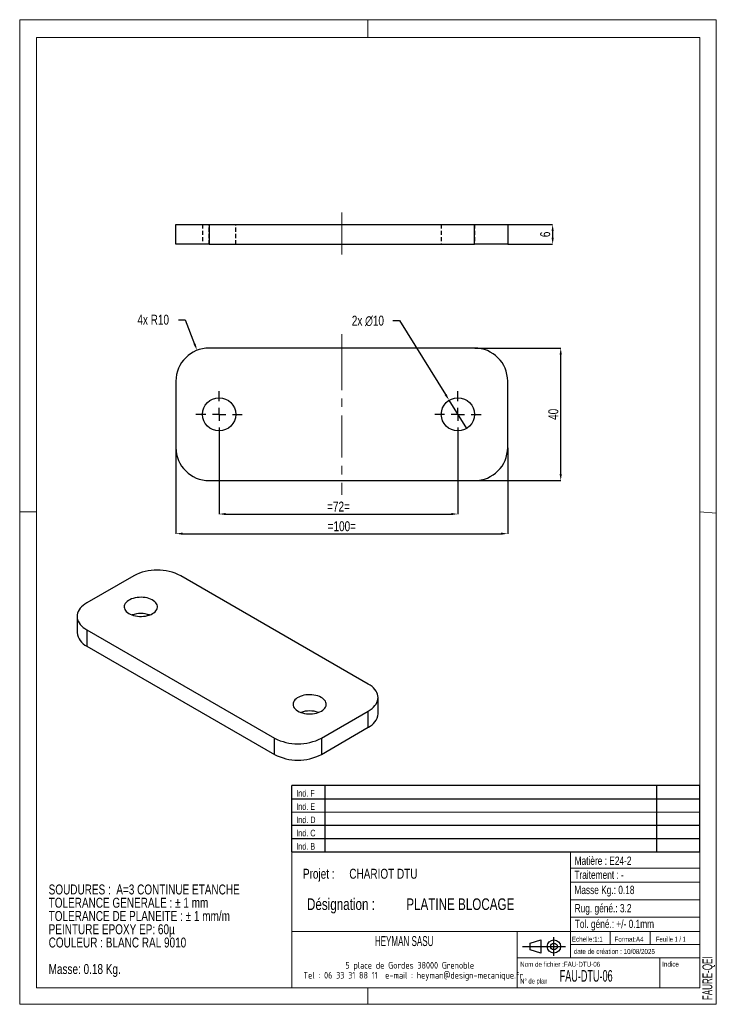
# Model space of a CAD drawing. Header units: millimetres. Extents: x 0 to 210, y 0 to 297.
import ezdxf

# ---------------------------------------------------------------- set-up
doc = ezdxf.new("R2010")
doc.units = ezdxf.units.MM
doc.header["$PDSIZE"] = -1
doc.linetypes.add('CENTERX2', pattern=[20.32, 12.7, -2.54, 2.54, -2.54])
doc.linetypes.add('HIDDEN', pattern=[1.905, 1.27, -0.635])
for name, color, linetype in [('COTES', 1, 'Continuous'), ('NOTES', 6, 'Continuous'), ('TRAIT-MIXTES', 3, 'CENTERX2'), ('TRAIT-TIRET', 2, 'HIDDEN')]:
    doc.layers.add(name, color=color, linetype=linetype)
doc.layers.add('TRAIT-FORT', color=4, linetype='Continuous', lineweight=25)
doc.styles.add('SLDTEXTSTYLE0', font='TXT', dxfattribs={"width": 0.75})
doc.styles.add('SLDTEXTSTYLE1', font='TXT', dxfattribs={"width": 0.605})
doc.styles.add('SLDTEXTSTYLE2', font='TXT', dxfattribs={"width": 0.692308})
doc.styles.add('SLDTEXTSTYLE3', font='TXT', dxfattribs={"width": 0.7})
doc.styles.add('SLDTEXTSTYLE4', font='TXT', dxfattribs={"width": 0.585018})
doc.styles.add('SLDTEXTSTYLE5', font='ISOCP3', dxfattribs={"width": 0.96})
doc.dimstyles.new('SLDDIMSTYLE0', dxfattribs={"dimtxt": 3, "dimasz": 2, "dimexe": 0, "dimexo": 0.0625, "dimgap": 0.75, "dimtad": 1, "dimdec": 0, "dimrnd": 1e-09, "dimzin": 12, "dimdsep": 46, "dimtxsty": 'SLDTEXTSTYLE0', "dimsah": 1, "dimcen": 0.09, "dimadec": 0, "dimazin": 3, "dimtfac": 1, "dimtdec": 0, "dimtofl": 0, "dimtmove": 0, "dimatfit": 3, "dimfxl": 1, "dimfrac": 2, "dimtolj": 1, "dimtzin": 12, "dimarcsym": 0})
doc.dimstyles.new('SLDDIMSTYLE1', dxfattribs={"dimtxt": 3, "dimasz": 2, "dimexe": 0, "dimexo": 0.0625, "dimgap": 0.75, "dimtad": 0, "dimtih": 1, "dimtoh": 1, "dimdec": 0, "dimrnd": 1e-09, "dimzin": 12, "dimdsep": 46, "dimtxsty": 'SLDTEXTSTYLE0', "dimblk1": 'NONE', "dimsah": 1, "dimcen": 0, "dimadec": 0, "dimazin": 3, "dimtfac": 1, "dimtdec": 0, "dimtmove": 0, "dimatfit": 3, "dimldrblk": 'NONE', "dimfxl": 1, "dimfrac": 2, "dimtolj": 1, "dimtzin": 12, "dimarcsym": 0})
doc.dimstyles.new('SLDDIMSTYLE2', dxfattribs={"dimtxt": 3, "dimasz": 2, "dimexe": 0, "dimexo": 0.0625, "dimgap": 0.75, "dimtad": 0, "dimtih": 1, "dimtoh": 1, "dimdec": 0, "dimrnd": 1e-09, "dimzin": 12, "dimdsep": 46, "dimtxsty": 'SLDTEXTSTYLE0', "dimsah": 1, "dimcen": 0, "dimadec": 0, "dimazin": 3, "dimtfac": 1, "dimtdec": 0, "dimtofl": 0, "dimtmove": 0, "dimatfit": 3, "dimfxl": 1, "dimfrac": 2, "dimtolj": 1, "dimtzin": 12, "dimarcsym": 0})
doc.dimstyles.new('SLDDIMSTYLE3', dxfattribs={"dimtxt": 3, "dimasz": 2, "dimexe": 0, "dimexo": 0.0625, "dimgap": 0.75, "dimtad": 1, "dimdec": 0, "dimrnd": 1e-09, "dimzin": 12, "dimdsep": 46, "dimtxsty": 'SLDTEXTSTYLE0', "dimsah": 1, "dimcen": 0.09, "dimadec": 0, "dimazin": 3, "dimtfac": 1, "dimtdec": 0, "dimtmove": 0, "dimatfit": 0, "dimfxl": 1, "dimfrac": 2, "dimtolj": 1, "dimtzin": 12, "dimarcsym": 0})

# ---------------------------------------------------------------- blocks, each defined once
blk = doc.blocks.new('Bloc26')
for p, q in [((123, 20), (0, 20)), ((0, 0), (0, 20)), ((10, 20), (10, 0)), ((110, 20), (110, 0)), ((123, 0), (123, 20)), ((0, 16), (123, 16)), ((0, 8), (123, 8)), ((0, 4), (123, 4)), ((0, 0), (123, 0))]:
    blk.add_line(p, q)
at = {"color": 7, "linetype": 'Continuous', "lineweight": 18}
blk.add_line((0, 12), (123, 12), dxfattribs=at)
at = {"color": 7}
for tag in ['AUTOATTR0', 'AUTOATTR1', 'AUTOATTR2', 'AUTOATTR3', 'AUTOATTR4', 'AUTOATTR5', 'AUTOATTR6', 'AUTOATTR7', 'AUTOATTR8', 'AUTOATTR9']:
    blk.add_attdef(tag, (0, 0), '', height=1, dxfattribs=at)
at = {"layer": 'NOTES', "color": 211, "char_height": 2, "attachment_point": 1, "style": 'SLDTEXTSTYLE0'}
for s, insert in [('Ind. F', (1.36, 18.66)), ('Ind. E', (1.36, 14.66)), ('Ind. D', (1.36, 10.66)), ('Ind. C', (1.36, 6.66)), ('Ind. B', (1.36, 2.66))]:
    blk.add_mtext(s, dxfattribs=dict(at, insert=insert))
blk = doc.blocks.new('Bloc2_7')
for p, q in [((2.32, 3.8), (5.55, 4.8)), ((2.32, 1.8), (2.32, 3.8)), ((5.55, 4.8), (5.55, 0.8)), ((9.48, 0), (9.48, 5.6)), ((0, 2.8), (12.98, 2.8)), ((5.55, 0.8), (2.32, 1.8))]:
    blk.add_line(p, q)
for radius in [2, 1]:
    blk.add_circle((9.48, 2.8), radius)
blk = doc.blocks.new('SW_NOTE_0')
at = {"layer": 'NOTES', "color": 0, "char_height": 3, "attachment_point": 1, "style": 'SLDTEXTSTYLE0'}
for s, insert in [('SOUDURES :  A=3 CONTINUE ETANCHE', (0, 3.87)), ('TOLERANCE GENERALE : ± 1 mm', (0, -0.13)), ('TOLERANCE DE PLANEITE : ± 1 mm/m', (0, -4.13)), ('PEINTURE EPOXY EP: 60µ', (0, -8.13)), ('COULEUR : BLANC RAL 9010', (0, -12.13)), ('Masse: 0.18 Kg.', (0, -20.13))]:
    blk.add_mtext(s, dxfattribs=dict(at, insert=insert))
blk = doc.blocks.new('SW_NOTE_1')
at = {"layer": 'NOTES', "color": 0, "char_height": 3.5, "attachment_point": 1, "style": 'SLDTEXTSTYLE0'}
for s, insert in [('Désignation :', (0, 4.51)), ('PLATINE BLOCAGE', (29.93, 4.51))]:
    blk.add_mtext(s, dxfattribs=dict(at, insert=insert))
blk = doc.blocks.new('SW_NOTE_2')
at = {"layer": 'NOTES', "color": 0, "char_height": 3, "attachment_point": 1, "style": 'SLDTEXTSTYLE0'}
for s, insert in [('Projet :', (0, 3.87)), ('CHARIOT DTU', (13.98, 3.87))]:
    blk.add_mtext(s, dxfattribs=dict(at, insert=insert))
blk = doc.blocks.new('SW_NOTE_3')
at = {"layer": 'NOTES', "color": 0, "char_height": 2, "attachment_point": 2, "style": 'SLDTEXTSTYLE5'}
for s, insert in [('5 place de Gordes 38000 Grenoble', (20.94, 2.58)), ('Tel : 06 33 31 88 11  e-mail : heyman@design-mecanique.fr', (22, -0.42))]:
    blk.add_mtext(s, dxfattribs=dict(at, insert=insert))
blk = doc.blocks.new('_D')
at = {"layer": 'COTES', "color": 0, "lineweight": -2, "transparency": 16777216}
for p, q in [((60.09, 170.9), (60.09, 147.89)), ((132.09, 170.9), (132.09, 147.89)), ((62.09, 147.89), (130.09, 147.89))]:
    blk.add_line(p, q, dxfattribs=at)
at = {"layer": 'COTES', "color": 0, "transparency": 16777216}
for points in [[(62.09, 148.22), (62.09, 147.55), (60.09, 147.89)], [(130.09, 148.22), (130.09, 147.55), (132.09, 147.89)]]:
    blk.add_solid(points, dxfattribs=at)
at = {"layer": 'Defpoints', "color": 0, "transparency": 16777216}
for p in [(60.09, 170.96), (132.09, 170.96), (132.09, 147.89)]:
    blk.add_point(p, dxfattribs=at)
at = {"layer": 'COTES', "color": 0, "transparency": 16777216, "insert": (96.09, 151.64), "char_height": 3, "attachment_point": 2, "style": 'SLDTEXTSTYLE0'}
blk.add_mtext('\\A1;=72=', dxfattribs=at)
blk = doc.blocks.new('_D_1')
at = {"layer": 'COTES', "color": 0, "lineweight": -2, "transparency": 16777216}
for p, q in [((47.09, 167.9), (47.09, 141.96)), ((147.09, 167.9), (147.09, 141.96)), ((49.09, 141.96), (145.09, 141.96))]:
    blk.add_line(p, q, dxfattribs=at)
at = {"layer": 'COTES', "color": 0, "transparency": 16777216}
for points in [[(49.09, 142.3), (49.09, 141.63), (47.09, 141.96)], [(145.09, 142.3), (145.09, 141.63), (147.09, 141.96)]]:
    blk.add_solid(points, dxfattribs=at)
at = {"layer": 'Defpoints', "color": 0, "transparency": 16777216}
for p in [(47.09, 167.96), (147.09, 167.96), (147.09, 141.96)]:
    blk.add_point(p, dxfattribs=at)
at = {"layer": 'COTES', "color": 0, "transparency": 16777216, "insert": (97.09, 145.71), "char_height": 3, "attachment_point": 2, "style": 'SLDTEXTSTYLE0'}
blk.add_mtext('\\A1;=100=', dxfattribs=at)
blk = doc.blocks.new('_D_2')
at = {"layer": 'COTES', "color": 0, "lineweight": -2, "transparency": 16777216}
for p, q in [((137.15, 197.96), (163.09, 197.96)), ((163.09, 159.96), (163.09, 195.96)), ((137.15, 157.96), (163.09, 157.96))]:
    blk.add_line(p, q, dxfattribs=at)
at = {"layer": 'COTES', "color": 0, "transparency": 16777216}
for points in [[(162.75, 195.96), (163.42, 195.96), (163.09, 197.96)], [(162.75, 159.96), (163.42, 159.96), (163.09, 157.96)]]:
    blk.add_solid(points, dxfattribs=at)
at = {"layer": 'Defpoints', "color": 0, "transparency": 16777216}
for p in [(137.09, 197.96), (163.09, 197.96), (137.09, 157.96)]:
    blk.add_point(p, dxfattribs=at)
at = {"layer": 'COTES', "color": 0, "transparency": 16777216, "insert": (159.34, 177.96), "char_height": 3, "attachment_point": 2, "rotation": 90, "style": 'SLDTEXTSTYLE0'}
blk.add_mtext('\\A1;40', dxfattribs=at)
blk = doc.blocks.new('_D_3')
at = {"layer": 'COTES', "color": 0, "lineweight": -2, "transparency": 16777216}
for p, q in [((112.47, 206.23), (114.47, 206.23)), ((114.47, 206.23), (128.39, 183.9)), ((134.73, 173.72), (129.44, 182.21))]:
    blk.add_line(p, q, dxfattribs=at)
at = {"layer": 'COTES', "color": 0, "transparency": 16777216}
blk.add_solid([(128.67, 184.08), (128.1, 183.73), (129.44, 182.21)], dxfattribs=at)
at = {"layer": 'Defpoints', "color": 0, "transparency": 16777216}
for p in [(129.44, 182.21), (134.73, 173.72)]:
    blk.add_point(p, dxfattribs=at)
at = {"layer": 'COTES', "color": 0, "transparency": 16777216, "insert": (100.1, 207.73), "char_height": 3, "attachment_point": 1, "style": 'SLDTEXTSTYLE0'}
blk.add_mtext('\\A1;2x ∅10', dxfattribs=at)
blk = doc.blocks.new('_None')
blk = doc.blocks.new('_D_4')
at = {"layer": 'COTES', "color": 0, "lineweight": -2, "transparency": 16777216}
for p, q in [((47.83, 206.51), (49.83, 206.51)), ((49.83, 206.51), (52.72, 199.14))]:
    blk.add_line(p, q, dxfattribs=at)
at = {"layer": 'COTES', "color": 0, "transparency": 16777216}
blk.add_solid([(53.03, 199.26), (52.41, 199.02), (53.44, 197.28)], dxfattribs=at)
at = {"layer": 'Defpoints', "color": 0, "transparency": 16777216}
for p in [(53.44, 197.28), (57.09, 187.96)]:
    blk.add_point(p, dxfattribs=at)
at = {"layer": 'COTES', "color": 0, "transparency": 16777216, "insert": (35.46, 208.01), "char_height": 3, "attachment_point": 1, "style": 'SLDTEXTSTYLE0'}
blk.add_mtext('\\A1;4x R10', dxfattribs=at)
blk = doc.blocks.new('SW_CENTERMARKSYMBOL_0')
at = {"layer": 'TRAIT-MIXTES', "color": 0}
for p, q in [((0, 4), (0, 7)), ((-4, 0), (-7, 0)), ((0, 0), (-2, 0)), ((0, 0), (0, 2)), ((0, 0), (0, -2)), ((0, 0), (2, 0)), ((4, 0), (7, 0)), ((0, -4), (0, -7))]:
    blk.add_line(p, q, dxfattribs=at)
blk = doc.blocks.new('SW_CENTERMARKSYMBOL_1')
at = {"layer": 'TRAIT-MIXTES', "color": 0}
for p, q in [((0, 4), (0, 7)), ((-4, 0), (-7, 0)), ((0, 0), (-2, 0)), ((0, 0), (0, 2)), ((0, 0), (0, -2)), ((0, 0), (2, 0)), ((4, 0), (7, 0)), ((0, -4), (0, -7))]:
    blk.add_line(p, q, dxfattribs=at)
blk = doc.blocks.new('_D_5')
at = {"layer": 'COTES', "color": 0, "lineweight": -2, "transparency": 16777216}
for p, q in [((147.15, 235.24), (160.65, 235.24)), ((160.65, 233.24), (160.65, 231.24)), ((147.15, 229.24), (160.65, 229.24))]:
    blk.add_line(p, q, dxfattribs=at)
at = {"layer": 'COTES', "color": 0, "transparency": 16777216}
for points in [[(160.32, 233.24), (160.98, 233.24), (160.65, 235.24)], [(160.32, 231.24), (160.98, 231.24), (160.65, 229.24)]]:
    blk.add_solid(points, dxfattribs=at)
at = {"layer": 'Defpoints', "color": 0, "transparency": 16777216}
for p in [(147.09, 235.24), (147.09, 229.24), (160.65, 229.24)]:
    blk.add_point(p, dxfattribs=at)
at = {"layer": 'COTES', "color": 0, "transparency": 16777216, "insert": (156.9, 232.24), "char_height": 3, "attachment_point": 2, "rotation": 90, "style": 'SLDTEXTSTYLE0'}
blk.add_mtext('\\A1;6', dxfattribs=at)

msp = doc.modelspace()

# ---------------------------------------------------------------- linework, layer by layer
at = {"lineweight": 18}
for p, q in [((-0.02, 297), (209.98, 297)), ((-0.02, 297), (-0.02, 0)), ((104.98, 297), (104.98, 291.63)), ((209.98, 297), (209.98, 0)), ((5, 291.63), (205, 291.63)), ((5, 291.63), (5, 148.51)), ((205, 291.63), (205, 5)), ((97.09, 197.96), (97.09, 202.14)), ((-0.02, 148.51), (5, 148.51)), ((5, 148.51), (5, 5)), ((205, 148.52), (209.98, 148.11)), ((5, 67.69), (5, 5)), ((82, 46), (82, 5)), ((205, 46), (82, 46)), ((166, 46), (166, 14)), ((205, 46), (205, 5)), ((166, 41.11), (205, 41.11)), ((166, 36.8), (205, 36.8)), ((166, 31.55), (205, 31.55)), ((166, 26.26), (205, 26.26)), ((82, 22), (205, 22)), ((150, 22), (150, 5)), ((178, 22), (178, 18)), ((190, 22), (190, 18)), ((166, 18), (205, 18)), ((150, 14), (205, 14)), ((193, 14), (193, 5)), ((5, 5), (205, 5)), ((82, 5), (205, 5)), ((104.98, 0), (104.98, 5)), ((-0.02, 0), (209.98, 0))]:
    msp.add_line(p, q, dxfattribs=at)
at = {"layer": 'TRAIT-FORT', "lineweight": 25}
for p, q in [((47.09, 229.24), (47.09, 235.24)), ((47.09, 235.24), (57.09, 235.24)), ((57.09, 235.24), (57.09, 229.24)), ((57.09, 235.24), (137.09, 235.24)), ((137.09, 229.24), (137.09, 235.24)), ((137.09, 235.24), (147.09, 235.24)), ((147.09, 235.24), (147.09, 229.24)), ((57.09, 229.24), (47.09, 229.24)), ((57.09, 229.24), (137.09, 229.24)), ((147.09, 229.24), (137.09, 229.24)), ((137.09, 197.96), (57.09, 197.96)), ((47.09, 187.96), (47.09, 167.96)), ((147.09, 167.96), (147.09, 187.96)), ((57.09, 157.96), (137.09, 157.96)), ((34.37, 129.27), (20.23, 121.1)), ((105.08, 96.61), (48.51, 129.27)), ((17.3, 117.02), (17.3, 112.12)), ((20.23, 112.94), (76.8, 80.28)), ((20.23, 112.94), (20.23, 108.04)), ((20.23, 108.04), (76.8, 75.39)), ((108.01, 87.63), (108.01, 92.53)), ((90.94, 80.28), (105.08, 88.45)), ((105.08, 83.55), (105.08, 88.45)), ((90.94, 75.39), (105.08, 83.55)), ((76.8, 75.39), (76.8, 80.28)), ((90.94, 80.28), (90.94, 75.39))]:
    msp.add_line(p, q, dxfattribs=at)
at = {"layer": 'TRAIT-FORT', "lineweight": 25, "flags": 128}
for points in [[(40.03, 117.84), (40.43, 118.11), (40.78, 118.4), (41.07, 118.71), (41.28, 119.05), (41.42, 119.39), (41.49, 119.75), (41.48, 120.1), (41.39, 120.45), (41.23, 120.8), (41, 121.13), (40.7, 121.44), (40.34, 121.72), (39.92, 121.98), (39.44, 122.21), (38.92, 122.4), (38.37, 122.56), (37.79, 122.67), (37.18, 122.74), (36.57, 122.77), (35.95, 122.75), (35.35, 122.69), (34.76, 122.59), (34.19, 122.44), (33.67, 122.26), (33.18, 122.04), (32.75, 121.79), (32.37, 121.51), (32.05, 121.21), (31.8, 120.88), (31.62, 120.54), (31.52, 120.19), (31.49, 119.84), (31.54, 119.48), (31.66, 119.13), (31.86, 118.8), (32.12, 118.48), (32.46, 118.18), (32.85, 117.9), (33.3, 117.66), (33.79, 117.45), (34.33, 117.28), (34.9, 117.14), (35.5, 117.05), (36.11, 117), (36.72, 117), (37.33, 117.04), (37.93, 117.12), (38.51, 117.24), (39.06, 117.4), (39.57, 117.6), (40.03, 117.84)], [(20.23, 121.1), (19.64, 120.73), (19.11, 120.33), (18.64, 119.91), (18.24, 119.46), (17.9, 119), (17.64, 118.52), (17.45, 118.03), (17.34, 117.53), (17.3, 117.02), (17.34, 116.52), (17.45, 116.02), (17.64, 115.53), (17.9, 115.05), (18.24, 114.58), (18.64, 114.14), (19.11, 113.71), (19.64, 113.31), (20.23, 112.94)], [(105.08, 88.45), (105.67, 88.82), (106.2, 89.22), (106.67, 89.64), (107.07, 90.09), (107.41, 90.56), (107.67, 91.04), (107.86, 91.53), (107.97, 92.03), (108.01, 92.53), (107.97, 93.03), (107.86, 93.53), (107.67, 94.02), (107.41, 94.5), (107.07, 94.97), (106.67, 95.42), (106.2, 95.84), (105.67, 96.24), (105.08, 96.61)], [(90.94, 88.45), (91.35, 88.71), (91.69, 89.01), (91.98, 89.32), (92.19, 89.66), (92.33, 90), (92.4, 90.36), (92.39, 90.71), (92.3, 91.06), (92.14, 91.41), (91.91, 91.74), (91.61, 92.05), (91.25, 92.33), (90.83, 92.59), (90.35, 92.82), (89.84, 93.01), (89.28, 93.16), (88.7, 93.28), (88.09, 93.35), (87.48, 93.38), (86.87, 93.36), (86.26, 93.3), (85.67, 93.2), (85.11, 93.05), (84.58, 92.87), (84.09, 92.65), (83.66, 92.4), (83.28, 92.12), (82.96, 91.82), (82.71, 91.49), (82.54, 91.15), (82.43, 90.8), (82.4, 90.45), (82.45, 90.09), (82.57, 89.74), (82.77, 89.41), (83.04, 89.08), (83.37, 88.79), (83.76, 88.51), (84.21, 88.27), (84.71, 88.06), (85.24, 87.89), (85.81, 87.75), (86.41, 87.66), (87.02, 87.61), (87.63, 87.61), (88.25, 87.64), (88.85, 87.73), (89.42, 87.85), (89.97, 88.01), (90.48, 88.21), (90.94, 88.45)]]:
    msp.add_lwpolyline(points, dxfattribs=at)
at = {"layer": 'TRAIT-FORT', "lineweight": 25}
for centre in [(60.09, 177.96), (132.09, 177.96)]:
    msp.add_circle(centre, 5, dxfattribs=at)
for centre, radius, start, end in [((57.09, 187.96), 10, 90, 180), ((137.09, 187.96), 10, 0, 90), ((57.09, 167.96), 10, 180, 270), ((137.09, 167.96), 10, 270, 0), ((41.44, 115.69), 15.31, 62.4932, 117.5068), ((36.49, 109.78), 8.1, 70.9398, 109.0602), ((22.28, 112.61), 5, 185.5226, 245.7975), ((87.4, 80.39), 8.1, 70.9398, 109.0602), ((102.97, 88.16), 5.07, 294.6447, 354.0352), ((83.87, 93.86), 15.31, 242.4932, 297.5068), ((83.87, 88.96), 15.31, 242.4932, 297.5068)]:
    msp.add_arc(centre, radius, start, end, dxfattribs=at)
at = {"layer": 'TRAIT-MIXTES', "lineweight": 18}
for p, q in [((97.09, 238.86), (97.09, 225.97)), ((97.09, 197.96), (97.09, 153.72))]:
    msp.add_line(p, q, dxfattribs=at)
at = {"layer": 'TRAIT-TIRET'}
for p, q in [((55.09, 235.24), (55.09, 229.24)), ((57.09, 229.24), (57.09, 235.24)), ((65.09, 229.24), (65.09, 235.24)), ((127.09, 235.24), (127.09, 229.24)), ((137.09, 235.24), (137.09, 229.24)), ((137.09, 229.24), (137.09, 235.24))]:
    msp.add_line(p, q, dxfattribs=at)

# ---------------------------------------------------------------- block references
for name, p in [('Bloc26', (81.99, 45.99)), ('Bloc2_7', (151.56, 14.63))]:
    msp.add_blockref(name, p)
at = {"layer": 'NOTES'}
for name, p in [('SW_NOTE_2', (85.37, 37.01)), ('SW_NOTE_0', (8.71, 32.27)), ('SW_NOTE_1', (86.59, 27.44)), ('SW_NOTE_3', (96.63, 10.19))]:
    msp.add_blockref(name, p, dxfattribs=at)
at = {"layer": 'TRAIT-MIXTES'}
for name, p in [('SW_CENTERMARKSYMBOL_0', (60.09, 177.96)), ('SW_CENTERMARKSYMBOL_1', (132.09, 177.96))]:
    msp.add_blockref(name, p, dxfattribs=at)

# ---------------------------------------------------------------- texts
at = {"layer": 'NOTES'}
for s, insert, char_height, attachment_point, style in [('Matière : E24-2', (167.27, 44.56), 2.5, 1, 'SLDTEXTSTYLE0'), ('Traitement : -', (167.2, 40.32), 2.5, 1, 'SLDTEXTSTYLE0'), ('Masse Kg.: 0.18', (167.2, 35.75), 2.5, 1, 'SLDTEXTSTYLE0'), ('Rug. géné.: 3.2', (167.28, 30.24), 2.5, 1, 'SLDTEXTSTYLE0'), ('Tol. géné.: +/- 0.1mm', (167.32, 25.5), 2.5, 1, 'SLDTEXTSTYLE0'), ('HEYMAN SASU', (115.88, 20.57), 3, 2, 'SLDTEXTSTYLE1'), ('Echelle:1:1', (166.45, 20.4), 1.5, 1, 'SLDTEXTSTYLE0'), ('Format:A4', (179.29, 20.38), 1.5, 1, 'SLDTEXTSTYLE0'), ('Feuille 1 / 1', (191.81, 20.38), 1.5, 1, 'SLDTEXTSTYLE2'), ('date de création : 10/08/2025', (167.01, 16.69), 1.5, 1, 'SLDTEXTSTYLE0'), ('Nom de fichier :FAU-DTU-06', (150.85, 12.82), 1.5, 1, 'SLDTEXTSTYLE0'), ('Indice', (193.69, 12.86), 1.5, 1, 'SLDTEXTSTYLE0'), ('FAU-DTU-06', (162.76, 10.33), 3.5, 1, 'SLDTEXTSTYLE4'), ('N° de plan', (150.88, 7.77), 1.5, 1, 'SLDTEXTSTYLE3')]:
    msp.add_mtext(s, dxfattribs=dict(at, insert=insert, char_height=char_height, attachment_point=attachment_point, style=style))
at = {"layer": 'NOTES', "insert": (205.8, 1.26), "char_height": 3, "attachment_point": 1, "rotation": 90, "style": 'SLDTEXTSTYLE1'}
msp.add_mtext('FAURE-QEI', dxfattribs=at)

# ---------------------------------------------------------------- dimensions: what is measured, and where the dimension line sits
at = {"layer": 'COTES'}
for base, p1, p2, dimstyle, picture, middle in [((160.65, 229.24), (147.09, 235.24), (147.09, 229.24), 'SLDDIMSTYLE3', '_D_5', (160.65, 232.24)), ((163.09, 197.96), (137.09, 157.96), (137.09, 197.96), 'SLDDIMSTYLE0', '_D_2', (163.09, 177.96))]:
    dim = msp.add_linear_dim(base=base, p1=p1, p2=p2, angle=90, dimstyle=dimstyle, dxfattribs=at)
    dim.commit()
    dim.dimension.update_dxf_attribs({"geometry": picture, "text_midpoint": middle, "dimtype": 160})
dim = msp.add_radius_dim(center=(57.09, 187.96), mpoint=(53.44, 197.28), text='4x <>', dimstyle='SLDDIMSTYLE2', dxfattribs=at)
dim.commit()
dim.dimension.update_dxf_attribs({"geometry": '_D_4', "text_midpoint": (41.27, 206.51), "dimtype": 164})
dim = msp.add_diameter_dim_2p(p1=(134.73, 173.72), p2=(129.44, 182.21), text='2x <>', dimstyle='SLDDIMSTYLE1', dxfattribs=at)
dim.commit()
dim.dimension.update_dxf_attribs({"geometry": '_D_3', "text_midpoint": (105.91, 206.23), "dimtype": 163})
for base, p1, p2, picture, middle in [((132.09, 147.89), (60.09, 170.96), (132.09, 170.96), '_D', (96.09, 147.89)), ((147.09, 141.96), (47.09, 167.96), (147.09, 167.96), '_D_1', (97.09, 141.96))]:
    dim = msp.add_linear_dim(base=base, p1=p1, p2=p2, text='=<>=', dimstyle='SLDDIMSTYLE0', dxfattribs=at)
    dim.commit()
    dim.dimension.update_dxf_attribs({"geometry": picture, "text_midpoint": middle, "dimtype": 160})

doc.saveas('drawing.dxf')
